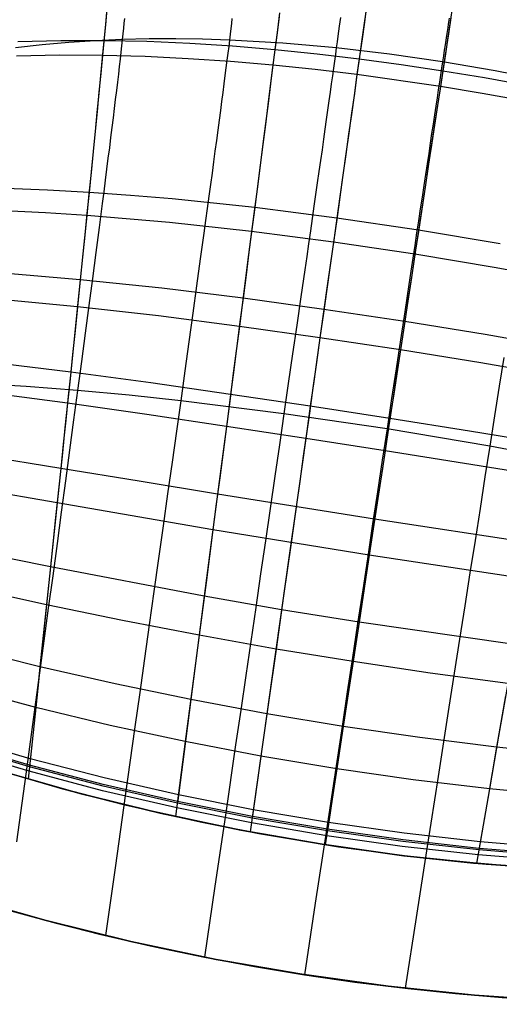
# Model space of a CAD drawing. Header units: millimetres. Extents: x -58 to 58, y -58 to 58.
# Tile 30 of 74: x -15 to -4, y -57 to -35. Entities that reach past the tile are written whole.
import ezdxf

# ---------------------------------------------------------------- set-up
doc = ezdxf.new("R2010")
doc.units = ezdxf.units.MM
doc.header["$MEASUREMENT"] = 0
doc.layers.add('Predefinito', color=5, linetype='Continuous')

msp = doc.modelspace()

# ---------------------------------------------------------------- linework, layer by layer
at = {"layer": 'Predefinito', "color": 9, "extrusion": (-5.19446e-07, 6.47318e-08, 1)}
msp.add_lwpolyline([(11.895, -39.512), (11.411, -39.057), (10.923, -38.619), (10.43, -38.197), (9.933, -37.791), (9.432, -37.4), (8.928, -37.025), (8.419, -36.665), (7.908, -36.319), (7.488, -36.048), (7.066, -35.787), (6.642, -35.535), (6.217, -35.293), (5.79, -35.059), (5.362, -34.835), (4.503, -34.412), (3.64, -34.023), (2.774, -33.665), (1.907, -33.339), (1.04, -33.042), (0.173, -32.772), (-0.692, -32.527), (-1.556, -32.307), (-2.416, -32.109), (-3.274, -31.932), (-4.127, -31.773), (-5.818, -31.507), (-7.506, -31.297), (-8.356, -31.214), (-9.211, -31.149), (-10.071, -31.102), (-10.937, -31.076), (-11.807, -31.071), (-12.682, -31.091), (-13.562, -31.136), (-14.447, -31.209), (-15.336, -31.31), (-16.229, -31.442), (-17.125, -31.606), (-17.575, -31.7), (-18.024, -31.803), (-18.475, -31.915), (-18.926, -32.036), (-19.378, -32.166), (-19.83, -32.305), (-20.531, -32.54), (-21.233, -32.797), (-21.935, -33.079), (-22.637, -33.385), (-23.339, -33.716), (-24.04, -34.071), (-24.741, -34.452), (-25.441, -34.859)], dxfattribs=at)
at = {"layer": 'Predefinito', "color": 9}
for points in [[(-15.764, -52.17), (-13.954, -52.683), (-12.127, -53.134), (-10.286, -53.521), (-8.433, -53.844), (-6.569, -54.103), (-4.698, -54.297), (-2.821, -54.427), (-0.941, -54.492), (0.941, -54.492), (2.821, -54.427), (4.698, -54.297), (6.569, -54.103), (8.433, -53.844), (10.286, -53.521), (12.127, -53.134), (13.954, -52.683), (15.764, -52.17), (17.556, -51.595)], [(17.556, -51.595), (15.764, -52.17), (13.954, -52.683), (12.127, -53.134), (10.286, -53.521), (8.433, -53.844), (6.569, -54.103), (4.698, -54.297), (2.821, -54.427), (0.941, -54.492), (-0.941, -54.492), (-2.821, -54.427), (-4.698, -54.297), (-6.569, -54.103), (-8.433, -53.844), (-10.286, -53.521), (-12.127, -53.134), (-13.954, -52.683), (-15.764, -52.17)], [(-16.632, -55.042), (-14.722, -55.583), (-12.795, -56.058), (-10.852, -56.467), (-8.897, -56.808), (-6.931, -57.081), (-4.957, -57.286), (-2.976, -57.423), (-0.992, -57.491), (0.992, -57.491), (2.976, -57.423), (4.957, -57.286), (6.931, -57.081), (8.897, -56.808), (10.852, -56.467), (12.795, -56.058), (14.722, -55.583), (16.632, -55.042), (18.522, -54.435)], [(18.522, -54.435), (16.632, -55.042), (14.722, -55.583), (12.795, -56.058), (10.852, -56.467), (8.897, -56.808), (6.931, -57.081), (4.957, -57.286), (2.976, -57.423), (0.992, -57.491), (-0.992, -57.491), (-2.976, -57.423), (-4.957, -57.286), (-6.931, -57.081), (-8.897, -56.808), (-10.852, -56.467), (-12.795, -56.058), (-14.722, -55.583), (-16.632, -55.042)]]:
    msp.add_lwpolyline(points, dxfattribs=at)
at = {"layer": 'Predefinito', "color": 9, "extrusion": (0.994843, -0.094996, 0.035533)}
msp.add_lwpolyline([(-53.371, 352.115), (-53.66, 352.223)], dxfattribs=at)
at = {"layer": 'Predefinito', "color": 9, "extrusion": (0.989873, -0.134334, 0.045888)}
msp.add_lwpolyline([(-54.172, 351.753), (-54.49, 351.861)], dxfattribs=at)
at = {"layer": 'Predefinito', "color": 9}
for points in [[(-13.333, -34.715, 41.16), (-13.367, -35.082, 40.572), (-13.403, -35.464, 39.995), (-13.441, -35.861, 39.43), (-13.48, -36.272, 38.876), (-13.521, -36.697, 38.333), (-13.564, -37.136, 37.802), (-13.608, -37.587, 37.284), (-13.654, -38.051, 36.777), (-13.701, -38.526, 36.283), (-13.749, -39.012, 35.8), (-13.799, -39.508, 35.331), (-13.85, -40.015, 34.874), (-13.902, -40.531, 34.43), (-13.955, -41.057, 33.999), (-14.01, -41.59, 33.582), (-14.065, -42.132, 33.178), (-14.121, -42.679, 32.788), (-14.179, -43.232, 32.412), (-14.236, -43.79, 32.049), (-14.295, -44.353, 31.699), (-14.354, -44.919, 31.361), (-14.473, -46.063, 30.72), (-14.594, -47.219, 30.123), (-14.717, -48.382, 29.564), (-14.84, -49.551, 29.041), (-14.963, -50.722, 28.55), (-15.133, -52.357, 27.908)], [(-13.34, -34.79, 338.963), (-13.373, -35.15, 339.534), (-13.409, -35.525, 340.094), (-13.446, -35.913, 340.643), (-13.484, -36.315, 341.181), (-13.524, -36.731, 341.708), (-13.566, -37.158, 342.224), (-13.609, -37.598, 342.729), (-13.653, -38.049, 343.222), (-13.699, -38.512, 343.703), (-13.746, -38.985, 344.173), (-13.795, -39.467, 344.631), (-13.844, -39.96, 345.077), (-13.895, -40.461, 345.511), (-13.947, -40.972, 345.932), (-13.999, -41.49, 346.341), (-14.053, -42.015, 346.737), (-14.108, -42.547, 347.12), (-14.163, -43.084, 347.49), (-14.219, -43.626, 347.846), (-14.276, -44.173, 348.191), (-14.333, -44.723, 348.524), (-14.391, -45.277, 348.845), (-14.508, -46.395, 349.456), (-14.626, -47.522, 350.027), (-14.746, -48.657, 350.562), (-14.865, -49.795, 351.064), (-14.985, -50.935, 351.536), (-15.105, -52.074, 351.984)], [(-7.419, -34.731, 41.485), (-7.47, -35.098, 40.88), (-7.524, -35.482, 40.287), (-7.58, -35.882, 39.705), (-7.639, -36.298, 39.136), (-7.699, -36.729, 38.579), (-7.762, -37.175, 38.035), (-7.826, -37.634, 37.503), (-7.893, -38.107, 36.984), (-7.961, -38.592, 36.478), (-8.031, -39.09, 35.984), (-8.102, -39.598, 35.504), (-8.176, -40.118, 35.037), (-8.25, -40.649, 34.584), (-8.326, -41.189, 34.144), (-8.404, -41.738, 33.717), (-8.483, -42.297, 33.305), (-8.563, -42.863, 32.907), (-8.643, -43.435, 32.524), (-8.725, -44.013, 32.156), (-8.807, -44.596, 31.801), (-8.89, -45.184, 31.46), (-8.974, -45.776, 31.131), (-9.058, -46.372, 30.815), (-9.143, -46.971, 30.51), (-9.313, -48.178, 29.934), (-9.485, -49.393, 29.399), (-9.657, -50.613, 28.9), (-9.83, -51.836, 28.433), (-10.073, -53.561, 27.82)], [(-5.46, -34.74, 338.077), (-5.512, -35.085, 338.675), (-5.567, -35.446, 339.262), (-5.625, -35.823, 339.838), (-5.684, -36.216, 340.402), (-5.746, -36.624, 340.955), (-5.811, -37.046, 341.496), (-5.877, -37.481, 342.025), (-5.945, -37.93, 342.542), (-6.015, -38.391, 343.047), (-6.087, -38.864, 343.54), (-6.161, -39.349, 344.02), (-6.236, -39.845, 344.488), (-6.313, -40.351, 344.944), (-6.391, -40.867, 345.386), (-6.471, -41.392, 345.816), (-6.552, -41.926, 346.233), (-6.635, -42.469, 346.636), (-6.719, -43.02, 347.026), (-6.803, -43.576, 347.402), (-6.888, -44.139, 347.764), (-6.975, -44.706, 348.113), (-7.061, -45.278, 348.448), (-7.149, -45.853, 348.772), (-7.237, -46.433, 349.083), (-7.414, -47.602, 349.673), (-7.593, -48.781, 350.221), (-7.773, -49.967, 350.732), (-7.953, -51.157, 351.209), (-8.134, -52.349, 351.656), (-8.314, -53.54, 352.077)], [(-9.404, -34.892, 40.934), (-9.452, -35.273, 40.342), (-9.503, -35.67, 39.761), (-9.555, -36.083, 39.193), (-9.61, -36.511, 38.637), (-9.666, -36.953, 38.093), (-9.724, -37.409, 37.561), (-9.784, -37.878, 37.042), (-9.846, -38.36, 36.536), (-9.909, -38.854, 36.042), (-9.974, -39.359, 35.562), (-10.041, -39.875, 35.094), (-10.109, -40.401, 34.64), (-10.178, -40.937, 34.199), (-10.248, -41.482, 33.772), (-10.32, -42.036, 33.359), (-10.393, -42.598, 32.96), (-10.467, -43.166, 32.576), (-10.541, -43.74, 32.206), (-10.616, -44.319, 31.849), (-10.692, -44.902, 31.506), (-10.769, -45.49, 31.176), (-10.846, -46.081, 30.858), (-10.923, -46.676, 30.551), (-11.079, -47.874, 29.971), (-11.236, -49.08, 29.431), (-11.394, -50.291, 28.927), (-11.552, -51.504, 28.456), (-11.773, -53.213, 27.837)], [(-9.414, -34.97, 339.191), (-9.462, -35.344, 339.765), (-9.511, -35.734, 340.328), (-9.562, -36.138, 340.88), (-9.616, -36.556, 341.42), (-9.671, -36.988, 341.949), (-9.728, -37.432, 342.465), (-9.786, -37.89, 342.97), (-9.846, -38.359, 343.463), (-9.908, -38.839, 343.944), (-9.971, -39.33, 344.412), (-10.036, -39.832, 344.868), (-10.101, -40.343, 345.311), (-10.169, -40.864, 345.742), (-10.237, -41.394, 346.16), (-10.307, -41.932, 346.565), (-10.377, -42.477, 346.956), (-10.449, -43.029, 347.333), (-10.521, -43.587, 347.697), (-10.594, -44.149, 348.048), (-10.668, -44.716, 348.386), (-10.742, -45.286, 348.711), (-10.817, -45.861, 349.025), (-10.968, -47.019, 349.62), (-11.12, -48.188, 350.174), (-11.274, -49.364, 350.69), (-11.427, -50.544, 351.174), (-11.581, -51.725, 351.627), (-11.734, -52.906, 352.054)], [(-8.017, -34.997, 48.768), (-8.03, -35.091, 48.352), (-8.043, -35.194, 47.939), (-8.058, -35.304, 47.529), (-8.074, -35.424, 47.121), (-8.091, -35.551, 46.717), (-8.11, -35.688, 46.315), (-8.13, -35.834, 45.918), (-8.151, -35.99, 45.523), (-8.174, -36.154, 45.132), (-8.198, -36.327, 44.745), (-8.224, -36.509, 44.361), (-8.25, -36.699, 43.981), (-8.278, -36.898, 43.605), (-8.308, -37.105, 43.233), (-8.338, -37.319, 42.865), (-8.37, -37.542, 42.501), (-8.402, -37.772, 42.141), (-8.436, -38.009, 41.786), (-8.471, -38.253, 41.435), (-8.507, -38.505, 41.088), (-8.544, -38.763, 40.746), (-8.582, -39.028, 40.408), (-8.621, -39.3, 40.075), (-8.661, -39.578, 39.747), (-8.702, -39.862, 39.423), (-8.744, -40.152, 39.105), (-8.786, -40.447, 38.791), (-8.83, -40.749, 38.483), (-8.919, -41.367, 37.882), (-9.012, -42.006, 37.302), (-9.107, -42.664, 36.744), (-9.205, -43.339, 36.208), (-9.305, -44.029, 35.696), (-9.408, -44.735, 35.208), (-9.512, -45.453, 34.742), (-9.619, -46.185, 34.298), (-9.727, -46.928, 33.874), (-9.837, -47.681, 33.47), (-9.948, -48.445, 33.085), (-10.061, -49.217, 32.717), (-10.175, -49.998, 32.365), (-10.29, -50.785, 32.028), (-10.406, -51.579, 31.705), (-10.64, -53.18, 31.097), (-10.876, -54.795, 30.531), (-11.112, -56.416, 30)], [(-8.017, -34.997, 331.232), (-8.03, -35.091, 331.648), (-8.043, -35.194, 332.061), (-8.058, -35.304, 332.471), (-8.074, -35.424, 332.879), (-8.091, -35.551, 333.283), (-8.11, -35.688, 333.685), (-8.13, -35.834, 334.082), (-8.151, -35.99, 334.477), (-8.174, -36.154, 334.868), (-8.198, -36.327, 335.255), (-8.224, -36.509, 335.639), (-8.25, -36.699, 336.019), (-8.278, -36.898, 336.395), (-8.308, -37.105, 336.767), (-8.338, -37.319, 337.135), (-8.37, -37.542, 337.499), (-8.402, -37.772, 337.859), (-8.436, -38.009, 338.214), (-8.471, -38.253, 338.565), (-8.507, -38.505, 338.912), (-8.544, -38.763, 339.254), (-8.582, -39.028, 339.592), (-8.621, -39.3, 339.925), (-8.661, -39.578, 340.253), (-8.702, -39.862, 340.577), (-8.744, -40.152, 340.895), (-8.786, -40.447, 341.209), (-8.83, -40.749, 341.517), (-8.919, -41.367, 342.118), (-9.012, -42.006, 342.698), (-9.107, -42.664, 343.256), (-9.205, -43.339, 343.792), (-9.305, -44.029, 344.304), (-9.408, -44.735, 344.792), (-9.512, -45.453, 345.258), (-9.619, -46.185, 345.702), (-9.727, -46.928, 346.126), (-9.837, -47.681, 346.53), (-9.948, -48.445, 346.915), (-10.061, -49.217, 347.283), (-10.175, -49.998, 347.635), (-10.29, -50.785, 347.972), (-10.406, -51.579, 348.295), (-10.64, -53.18, 348.903), (-10.876, -54.795, 349.469), (-11.112, -56.416, 350)], [(-7.431, -34.815, 338.658), (-7.482, -35.176, 339.245), (-7.535, -35.553, 339.82), (-7.59, -35.946, 340.384), (-7.647, -36.353, 340.937), (-7.706, -36.774, 341.477), (-7.767, -37.209, 342.006), (-7.83, -37.658, 342.523), (-7.895, -38.118, 343.028), (-7.961, -38.591, 343.521), (-8.029, -39.075, 344.002), (-8.099, -39.57, 344.47), (-8.17, -40.075, 344.925), (-8.243, -40.591, 345.368), (-8.317, -41.116, 345.798), (-8.392, -41.649, 346.215), (-8.468, -42.191, 346.619), (-8.546, -42.741, 347.009), (-8.624, -43.297, 347.385), (-8.704, -43.859, 347.748), (-8.784, -44.425, 348.097), (-8.864, -44.996, 348.433), (-8.945, -45.571, 348.757), (-9.027, -46.15, 349.069), (-9.192, -47.317, 349.66), (-9.359, -48.495, 350.21), (-9.526, -49.679, 350.722), (-9.694, -50.868, 351.2), (-9.862, -52.058, 351.649), (-10.029, -53.248, 352.071)], [(-5.539, -35.007, 50.438), (-5.56, -35.146, 49.59), (-5.572, -35.226, 49.168), (-5.585, -35.313, 48.75), (-5.599, -35.408, 48.333), (-5.615, -35.51, 47.919), (-5.631, -35.621, 47.508), (-5.649, -35.74, 47.1), (-5.669, -35.868, 46.695), (-5.689, -36.005, 46.293), (-5.712, -36.151, 45.895), (-5.735, -36.307, 45.5), (-5.76, -36.472, 45.109), (-5.786, -36.645, 44.721), (-5.814, -36.827, 44.337), (-5.843, -37.018, 43.957), (-5.873, -37.217, 43.58), (-5.904, -37.425, 43.208), (-5.937, -37.64, 42.839), (-5.97, -37.863, 42.475), (-6.005, -38.094, 42.115), (-6.041, -38.332, 41.759), (-6.078, -38.577, 41.408), (-6.116, -38.829, 41.061), (-6.156, -39.089, 40.719), (-6.196, -39.355, 40.381), (-6.237, -39.627, 40.048), (-6.279, -39.906, 39.719), (-6.322, -40.191, 39.396), (-6.366, -40.482, 39.077), (-6.411, -40.779, 38.764), (-6.457, -41.082, 38.455), (-6.551, -41.703, 37.854), (-6.648, -42.344, 37.275), (-6.747, -43.004, 36.717), (-6.85, -43.682, 36.182), (-6.955, -44.375, 35.67), (-7.062, -45.084, 35.183), (-7.171, -45.806, 34.718), (-7.282, -46.54, 34.275), (-7.395, -47.286, 33.853), (-7.509, -48.043, 33.45), (-7.625, -48.81, 33.066), (-7.742, -49.586, 32.699), (-7.861, -50.37, 32.349), (-7.98, -51.161, 32.014), (-8.101, -51.958, 31.693), (-8.344, -53.567, 31.088), (-8.589, -55.189, 30.527), (-8.836, -56.817, 30)], [(-5.539, -35.007, 329.562), (-5.56, -35.146, 330.41), (-5.572, -35.226, 330.832), (-5.585, -35.313, 331.25), (-5.599, -35.408, 331.667), (-5.615, -35.51, 332.081), (-5.631, -35.621, 332.492), (-5.649, -35.74, 332.9), (-5.669, -35.868, 333.305), (-5.689, -36.005, 333.707), (-5.712, -36.151, 334.105), (-5.735, -36.307, 334.5), (-5.76, -36.472, 334.891), (-5.786, -36.645, 335.279), (-5.814, -36.827, 335.663), (-5.843, -37.018, 336.043), (-5.873, -37.217, 336.42), (-5.904, -37.425, 336.792), (-5.937, -37.64, 337.161), (-5.97, -37.863, 337.525), (-6.005, -38.094, 337.885), (-6.041, -38.332, 338.241), (-6.078, -38.577, 338.592), (-6.116, -38.829, 338.939), (-6.156, -39.089, 339.281), (-6.196, -39.355, 339.619), (-6.237, -39.627, 339.952), (-6.279, -39.906, 340.281), (-6.322, -40.191, 340.604), (-6.366, -40.482, 340.923), (-6.411, -40.779, 341.236), (-6.457, -41.082, 341.545), (-6.551, -41.703, 342.146), (-6.648, -42.344, 342.725), (-6.747, -43.004, 343.283), (-6.85, -43.682, 343.818), (-6.955, -44.375, 344.33), (-7.062, -45.084, 344.817), (-7.171, -45.806, 345.282), (-7.282, -46.54, 345.725), (-7.395, -47.286, 346.147), (-7.509, -48.043, 346.55), (-7.625, -48.81, 346.934), (-7.742, -49.586, 347.301), (-7.861, -50.37, 347.651), (-7.98, -51.161, 347.986), (-8.101, -51.958, 348.307), (-8.344, -53.567, 348.912), (-8.589, -55.189, 349.473), (-8.836, -56.817, 350)], [(-5.499, -35, 41.468), (-5.554, -35.367, 40.863), (-5.613, -35.752, 40.269), (-5.674, -36.152, 39.687), (-5.737, -36.569, 39.118), (-5.803, -37.001, 38.561), (-5.871, -37.447, 38.016), (-5.941, -37.906, 37.484), (-6.013, -38.38, 36.965), (-6.087, -38.865, 36.459), (-6.162, -39.363, 35.966), (-6.24, -39.873, 35.485), (-6.319, -40.394, 35.019), (-6.4, -40.924, 34.565), (-6.482, -41.465, 34.126), (-6.565, -42.016, 33.7), (-6.65, -42.575, 33.288), (-6.736, -43.141, 32.89), (-6.823, -43.715, 32.508), (-6.911, -44.293, 32.139), (-7, -44.877, 31.785), (-7.089, -45.466, 31.444), (-7.179, -46.059, 31.116), (-7.27, -46.655, 30.801), (-7.361, -47.255, 30.497), (-7.544, -48.464, 29.922), (-7.729, -49.68, 29.388), (-7.914, -50.902, 28.891), (-8.099, -52.126, 28.426), (-8.361, -53.855, 27.815)], [(-12.941, -35.02, 48.097), (-12.951, -35.127, 47.691), (-12.963, -35.242, 47.288), (-12.975, -35.366, 46.888), (-12.989, -35.498, 46.491), (-13.005, -35.639, 46.097), (-13.021, -35.789, 45.706), (-13.039, -35.947, 45.319), (-13.058, -36.114, 44.936), (-13.079, -36.289, 44.555), (-13.101, -36.472, 44.179), (-13.124, -36.663, 43.806), (-13.148, -36.861, 43.436), (-13.173, -37.068, 43.071), (-13.199, -37.281, 42.709), (-13.226, -37.502, 42.352), (-13.255, -37.73, 41.998), (-13.284, -37.964, 41.649), (-13.315, -38.205, 41.304), (-13.346, -38.453, 40.963), (-13.379, -38.707, 40.627), (-13.412, -38.968, 40.295), (-13.447, -39.234, 39.967), (-13.518, -39.784, 39.326), (-13.592, -40.356, 38.704), (-13.67, -40.948, 38.102), (-13.75, -41.56, 37.519), (-13.834, -42.189, 36.958), (-13.92, -42.835, 36.419), (-14.008, -43.496, 35.901), (-14.098, -44.171, 35.406), (-14.19, -44.859, 34.933), (-14.284, -45.558, 34.48), (-14.379, -46.269, 34.047), (-14.476, -46.99, 33.633), (-14.575, -47.72, 33.236), (-14.675, -48.459, 32.855), (-14.776, -49.205, 32.49), (-14.981, -50.716, 31.802), (-15.189, -52.248, 31.164), (-15.398, -53.791, 30.566)], [(-12.941, -35.02, 331.903), (-12.951, -35.127, 332.309), (-12.963, -35.242, 332.712), (-12.975, -35.366, 333.112), (-12.989, -35.498, 333.509), (-13.005, -35.639, 333.903), (-13.021, -35.789, 334.294), (-13.039, -35.947, 334.681), (-13.058, -36.114, 335.064), (-13.079, -36.289, 335.445), (-13.101, -36.472, 335.821), (-13.124, -36.663, 336.194), (-13.148, -36.861, 336.564), (-13.173, -37.068, 336.929), (-13.199, -37.281, 337.291), (-13.226, -37.502, 337.648), (-13.255, -37.73, 338.002), (-13.284, -37.964, 338.351), (-13.315, -38.205, 338.696), (-13.346, -38.453, 339.037), (-13.379, -38.707, 339.373), (-13.412, -38.968, 339.705), (-13.447, -39.234, 340.033), (-13.518, -39.784, 340.674), (-13.592, -40.356, 341.296), (-13.67, -40.948, 341.898), (-13.75, -41.56, 342.481), (-13.834, -42.189, 343.042), (-13.92, -42.835, 343.581), (-14.008, -43.496, 344.099), (-14.098, -44.171, 344.594), (-14.19, -44.859, 345.067), (-14.284, -45.558, 345.52), (-14.379, -46.269, 345.953), (-14.476, -46.99, 346.367), (-14.575, -47.72, 346.764), (-14.675, -48.459, 347.145), (-14.776, -49.205, 347.51), (-14.981, -50.716, 348.198), (-15.189, -52.248, 348.836), (-15.398, -53.791, 349.434)], [(-10.489, -35.019, 47.998), (-10.501, -35.129, 47.589), (-10.515, -35.247, 47.184), (-10.53, -35.373, 46.781), (-10.546, -35.509, 46.381), (-10.564, -35.653, 45.985), (-10.583, -35.807, 45.592), (-10.604, -35.969, 45.202), (-10.625, -36.14, 44.816), (-10.648, -36.32, 44.434), (-10.673, -36.508, 44.055), (-10.698, -36.704, 43.68), (-10.725, -36.908, 43.309), (-10.753, -37.119, 42.942), (-10.782, -37.339, 42.579), (-10.812, -37.566, 42.22), (-10.844, -37.8, 41.866), (-10.876, -38.041, 41.515), (-10.909, -38.289, 41.169), (-10.944, -38.543, 40.827), (-10.979, -38.805, 40.49), (-11.015, -39.072, 40.157), (-11.053, -39.346, 39.829), (-11.091, -39.626, 39.506), (-11.13, -39.912, 39.188), (-11.211, -40.5, 38.566), (-11.295, -41.109, 37.964), (-11.382, -41.739, 37.383), (-11.472, -42.386, 36.824), (-11.564, -43.051, 36.287), (-11.658, -43.731, 35.773), (-11.755, -44.425, 35.282), (-11.854, -45.133, 34.813), (-11.955, -45.853, 34.366), (-12.057, -46.585, 33.939), (-12.161, -47.327, 33.531), (-12.267, -48.078, 33.141), (-12.374, -48.838, 32.769), (-12.482, -49.607, 32.412), (-12.591, -50.382, 32.07), (-12.701, -51.163, 31.741), (-12.923, -52.739, 31.122), (-13.147, -54.328, 30.544), (-13.372, -55.924, 30)], [(-10.489, -35.019, 332.002), (-10.501, -35.129, 332.411), (-10.515, -35.247, 332.816), (-10.53, -35.373, 333.219), (-10.546, -35.509, 333.619), (-10.564, -35.653, 334.015), (-10.583, -35.807, 334.408), (-10.604, -35.969, 334.798), (-10.625, -36.14, 335.184), (-10.648, -36.32, 335.566), (-10.673, -36.508, 335.945), (-10.698, -36.704, 336.32), (-10.725, -36.908, 336.691), (-10.753, -37.119, 337.058), (-10.782, -37.339, 337.421), (-10.812, -37.566, 337.78), (-10.844, -37.8, 338.134), (-10.876, -38.041, 338.485), (-10.909, -38.289, 338.831), (-10.944, -38.543, 339.173), (-10.979, -38.805, 339.51), (-11.015, -39.072, 339.843), (-11.053, -39.346, 340.171), (-11.091, -39.626, 340.494), (-11.13, -39.912, 340.812), (-11.211, -40.5, 341.434), (-11.295, -41.109, 342.036), (-11.382, -41.739, 342.617), (-11.472, -42.386, 343.176), (-11.564, -43.051, 343.713), (-11.658, -43.731, 344.227), (-11.755, -44.425, 344.718), (-11.854, -45.133, 345.187), (-11.955, -45.853, 345.634), (-12.057, -46.585, 346.061), (-12.161, -47.327, 346.469), (-12.267, -48.078, 346.859), (-12.374, -48.838, 347.231), (-12.482, -49.607, 347.588), (-12.591, -50.382, 347.93), (-12.701, -51.163, 348.259), (-12.923, -52.739, 348.878), (-13.147, -54.328, 349.456), (-13.372, -55.924, 350)], [(-3.291, -36.448, 46.315), (-4.487, -36.21, 46.299), (-5.689, -36.005, 46.293), (-6.897, -35.831, 46.299), (-8.11, -35.688, 46.315), (-9.326, -35.579, 46.343), (-10.546, -35.509, 46.381), (-11.157, -35.489, 46.404), (-11.768, -35.48, 46.431), (-12.379, -35.483, 46.459), (-12.989, -35.498, 46.491), (-13.599, -35.525, 46.525), (-14.209, -35.565, 46.562), (-14.817, -35.619, 46.602), (-15.424, -35.685, 46.644)], [(-3.291, -36.448, 333.685), (-4.487, -36.21, 333.701), (-5.689, -36.005, 333.707), (-6.897, -35.831, 333.701), (-8.11, -35.688, 333.685), (-9.326, -35.579, 333.657), (-10.546, -35.509, 333.619), (-11.157, -35.489, 333.596), (-11.768, -35.48, 333.569), (-12.379, -35.483, 333.541), (-12.989, -35.498, 333.509), (-13.599, -35.525, 333.475), (-14.209, -35.565, 333.438), (-14.817, -35.619, 333.398), (-15.424, -35.685, 333.356)], [(-3.784, -36.544, 340.382), (-4.735, -36.372, 340.397), (-5.684, -36.216, 340.402), (-6.635, -36.074, 340.398), (-7.59, -35.946, 340.384), (-8.548, -35.832, 340.361), (-9.511, -35.734, 340.328), (-10.479, -35.652, 340.285), (-11.452, -35.589, 340.232), (-12.429, -35.546, 340.168), (-13.409, -35.525, 340.094), (-14.39, -35.526, 340.008), (-15.372, -35.551, 339.911)], [(-3.841, -36.895, 39.138), (-4.789, -36.725, 39.123), (-5.737, -36.569, 39.118), (-7.639, -36.298, 39.136), (-8.595, -36.183, 39.159), (-9.555, -36.083, 39.193), (-10.521, -36, 39.236), (-11.491, -35.934, 39.29), (-12.464, -35.887, 39.354), (-13.441, -35.861, 39.43), (-14.419, -35.857, 39.516), (-15.398, -35.876, 39.614)], [(-4.376, -40.153, 344.468), (-6.236, -39.845, 344.488), (-8.099, -39.57, 344.47), (-9.971, -39.33, 344.412), (-11.855, -39.132, 344.314), (-12.8, -39.052, 344.249), (-13.746, -38.985, 344.173), (-14.693, -38.932, 344.086), (-15.64, -38.895, 343.988)], [(-2.61, -41.043, 35.098), (-4.465, -40.7, 35.039), (-6.319, -40.394, 35.019), (-8.176, -40.118, 35.037), (-10.041, -39.875, 35.094), (-11.916, -39.669, 35.192), (-13.799, -39.508, 35.331), (-14.741, -39.448, 35.417), (-15.683, -39.401, 35.514)], [(-2.876, -42.549, 346.156), (-4.714, -42.225, 346.213), (-6.552, -41.926, 346.233), (-8.392, -41.649, 346.215), (-10.237, -41.394, 346.16), (-12.09, -41.166, 346.066), (-13.947, -40.972, 345.932), (-15.802, -40.818, 345.756)], [(-2.986, -43.187, 33.363), (-4.819, -42.87, 33.307), (-6.65, -42.575, 33.288), (-8.483, -42.297, 33.305), (-10.32, -42.036, 33.359), (-12.164, -41.799, 33.451), (-14.01, -41.59, 33.582), (-15.854, -41.417, 33.754)], [(-3.256, -44.724, 347.694), (-5.073, -44.426, 347.746), (-6.888, -44.139, 347.764), (-8.704, -43.859, 347.748), (-10.521, -43.587, 347.697), (-12.342, -43.327, 347.612), (-14.163, -43.084, 347.49), (-15.98, -42.864, 347.329)], [(-4.295, -42.746, 37.302), (-4.398, -43.402, 36.744), (-4.504, -44.075, 36.208), (-4.612, -44.764, 35.696), (-4.722, -45.468, 35.208), (-4.834, -46.185, 34.742), (-4.949, -46.915, 34.298), (-5.065, -47.656, 33.874), (-5.182, -48.409, 33.47), (-5.302, -49.171, 33.085), (-5.422, -49.941, 32.717), (-5.544, -50.72, 32.365), (-5.666, -51.506, 32.028), (-5.79, -52.298, 31.705), (-6.04, -53.897, 31.097), (-6.291, -55.509, 30.531), (-6.544, -57.126, 30)], [(-4.295, -42.746, 342.698), (-4.398, -43.402, 343.256), (-4.504, -44.075, 343.792), (-4.612, -44.764, 344.304), (-4.722, -45.468, 344.792), (-4.834, -46.185, 345.258), (-4.949, -46.915, 345.702), (-5.065, -47.656, 346.126), (-5.182, -48.409, 346.53), (-5.302, -49.171, 346.915), (-5.422, -49.941, 347.283), (-5.544, -50.72, 347.635), (-5.666, -51.506, 347.972), (-5.79, -52.298, 348.295), (-6.04, -53.897, 348.903), (-6.291, -55.509, 349.469), (-6.544, -57.126, 350)], [(-2.282, -45.206, 35.773), (-4.612, -44.764, 35.696), (-6.955, -44.375, 35.67), (-9.305, -44.029, 35.696), (-11.658, -43.731, 35.773), (-12.834, -43.605, 35.831), (-14.008, -43.496, 35.901), (-15.177, -43.407, 35.984), (-16.343, -43.34, 36.08)], [(-2.282, -45.206, 344.227), (-4.612, -44.764, 344.304), (-6.955, -44.375, 344.33), (-9.305, -44.029, 344.304), (-11.658, -43.731, 344.227), (-12.834, -43.605, 344.169), (-14.008, -43.496, 344.099), (-15.177, -43.407, 344.016), (-16.343, -43.34, 343.92)], [(-3.382, -45.451, 31.852), (-5.192, -45.161, 31.802), (-7, -44.877, 31.785), (-8.807, -44.596, 31.801), (-10.616, -44.319, 31.849), (-12.427, -44.048, 31.931), (-14.236, -43.79, 32.049), (-16.04, -43.548, 32.203)], [(-3.649, -46.981, 349.023), (-7.237, -46.433, 349.083), (-10.817, -45.861, 349.025), (-12.606, -45.569, 348.951), (-14.391, -45.277, 348.845), (-16.168, -44.99, 348.706)], [(-3.789, -47.79, 30.553), (-7.361, -47.255, 30.497), (-10.923, -46.676, 30.551), (-14.473, -46.063, 30.72), (-16.236, -45.753, 30.851)], [(-4.05, -49.291, 350.172), (-7.593, -48.781, 350.221), (-9.359, -48.495, 350.21), (-11.12, -48.188, 350.174), (-14.626, -47.522, 350.027), (-16.363, -47.168, 349.913)], [(-4.203, -50.176, 29.433), (-5.968, -49.94, 29.399), (-7.729, -49.68, 29.388), (-9.485, -49.393, 29.399), (-11.236, -49.08, 29.431), (-12.981, -48.742, 29.486), (-14.717, -48.382, 29.564), (-16.439, -48.002, 29.668)], [(-2.703, -51.813, 351.126), (-4.456, -51.629, 351.172), (-6.207, -51.41, 351.2), (-7.953, -51.157, 351.209), (-9.694, -50.868, 351.2), (-11.427, -50.544, 351.174), (-13.152, -50.186, 351.128), (-14.865, -49.795, 351.064), (-16.563, -49.373, 350.978)], [(-2.876, -52.749, 28.496), (-4.62, -52.582, 28.457), (-6.362, -52.375, 28.434), (-8.099, -52.126, 28.426), (-9.83, -51.836, 28.433), (-11.552, -51.504, 28.456), (-13.264, -51.133, 28.494), (-14.963, -50.722, 28.55), (-16.644, -50.273, 28.624)], [(-4.203, -50.176, 29.433), (-4.411, -51.378, 28.929), (-4.62, -52.582, 28.457), (-4.915, -54.278, 27.838)], [(-4.253, -50.458, 350.689), (-4.456, -51.629, 351.172), (-4.659, -52.802, 351.626), (-4.862, -53.973, 352.054)], [(-3.13, -54.114, 352.025), (-4.862, -53.973, 352.054), (-6.591, -53.782, 352.071), (-8.314, -53.54, 352.077), (-10.029, -53.248, 352.072), (-11.734, -52.906, 352.055), (-13.427, -52.515, 352.026), (-15.104, -52.074, 351.984), (-16.762, -51.585, 351.928)], [(-3.122, -54.078, 27.989), (-4.855, -53.936, 27.959), (-6.584, -53.744, 27.942), (-8.308, -53.502, 27.936), (-10.024, -53.21, 27.942), (-11.729, -52.868, 27.959), (-13.423, -52.478, 27.988), (-15.101, -52.038, 28.03), (-16.759, -51.55, 28.087)], [(-3.095, -53.931, 28.044), (-4.829, -53.786, 28.013), (-6.56, -53.592, 27.995), (-8.285, -53.349, 27.989), (-10.002, -53.058, 27.995), (-11.71, -52.717, 28.012), (-13.405, -52.328, 28.042), (-15.086, -51.892, 28.086), (-16.747, -51.408, 28.145)], [(-3.149, -54.221, 27.936), (-4.88, -54.082, 27.908), (-6.608, -53.892, 27.891), (-8.33, -53.651, 27.885), (-10.044, -53.358, 27.89), (-11.748, -53.016, 27.907), (-13.44, -52.623, 27.935), (-15.115, -52.18, 27.976), (-16.771, -51.688, 28.031)], [(-15.915, -52.125, 352.067), (-14.352, -52.576, 352.113), (-12.931, -52.944, 352.144), (-11.212, -53.334, 352.169), (-9.877, -53.598, 352.18), (-8.059, -53.901, 352.185), (-6.273, -54.138, 352.176), (-4.987, -54.271, 352.163), (-3.336, -54.398, 352.135)], [(-3.941, -54.357, 27.853), (-5.609, -54.211, 27.83), (-6.555, -54.104, 27.821), (-7.563, -53.973, 27.816), (-8.586, -53.819, 27.815), (-9.584, -53.651, 27.818), (-10.55, -53.469, 27.824), (-12.278, -53.099, 27.844), (-13.032, -52.919, 27.857), (-14.353, -52.576, 27.887), (-15.48, -52.255, 27.919)], [(-15.816, -55.282, 350), (-14.667, -55.598, 350), (-13.511, -55.89, 350), (-12.35, -56.158, 350), (-11.183, -56.402, 350), (-10.012, -56.622, 350), (-8.836, -56.817, 350), (-7.658, -56.988, 350), (-6.477, -57.134, 350), (-5.293, -57.256, 350), (-4.107, -57.353, 350)], [(-15.609, -55.341, 30), (-14.493, -55.643, 30), (-13.372, -55.924, 30), (-12.244, -56.181, 30), (-11.112, -56.416, 30), (-9.976, -56.628, 30), (-8.836, -56.817, 30), (-7.691, -56.983, 30), (-6.544, -57.126, 30), (-5.394, -57.246, 30), (-4.242, -57.343, 30)]]:
    msp.add_polyline3d(points, dxfattribs=at)

doc.saveas('drawing.dxf')
